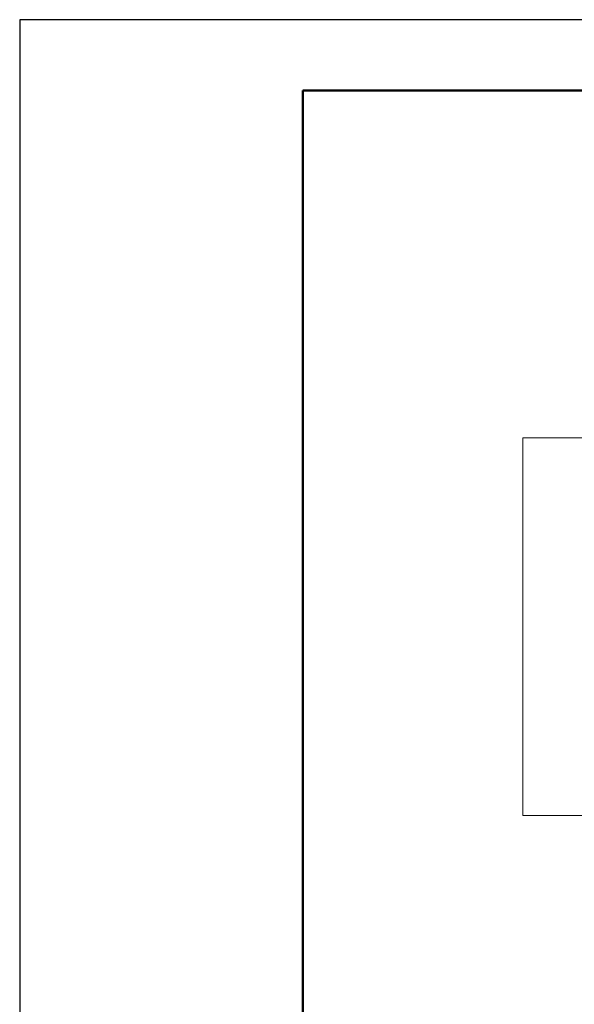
# Model space of a CAD drawing. Header units: millimetres. Extents: x 0 to 42000, y 0 to 29700.
# Tile 6 of 25: x 0 to 3920, y 22748 to 29700. Entities that reach past the tile are written whole.
import ezdxf

# ---------------------------------------------------------------- set-up
doc = ezdxf.new("R2010")
doc.units = ezdxf.units.MM
doc.layers.add('Standard', color=7, linetype='Continuous', lineweight=25)

msp = doc.modelspace()

# ---------------------------------------------------------------- linework, layer by layer
at = {"layer": 'Standard', "color": 7, "linetype": 'Continuous', "lineweight": 25, "transparency": 33554687}
msp.add_line((2000, 29200), (2000, 1058.3), dxfattribs=at)
msp.add_lwpolyline([(0, 0), (42000, 0), (42000, 29700), (0, 29700), (0, 0)], close=True, dxfattribs=at)
at = {"layer": 'Standard', "color": 7, "linetype": 'Continuous', "lineweight": 50, "transparency": 33554687}
msp.add_lwpolyline([(2000, 29200), (41500, 29200), (41500, 500), (2000, 500), (2000, 29200)], close=True, dxfattribs=at)
at = {"layer": 'Standard', "color": 7, "linetype": 'Continuous', "lineweight": 13, "transparency": 33554687}
msp.add_lwpolyline([(41500, 29200), (2000, 29200), (2000, 6000), (41500, 6000), (41500, 29200)], dxfattribs=at)
at = {"layer": 'Standard', "color": 254, "linetype": 'Continuous', "lineweight": 18, "true_color": 0xc4c4ff, "transparency": 33554687}
msp.add_lwpolyline([(3556.3, 24081), (21591.7, 24081), (21591.7, 26747.7), (3556.3, 26747.7), (3556.3, 24081)], dxfattribs=at)

doc.saveas('drawing.dxf')
